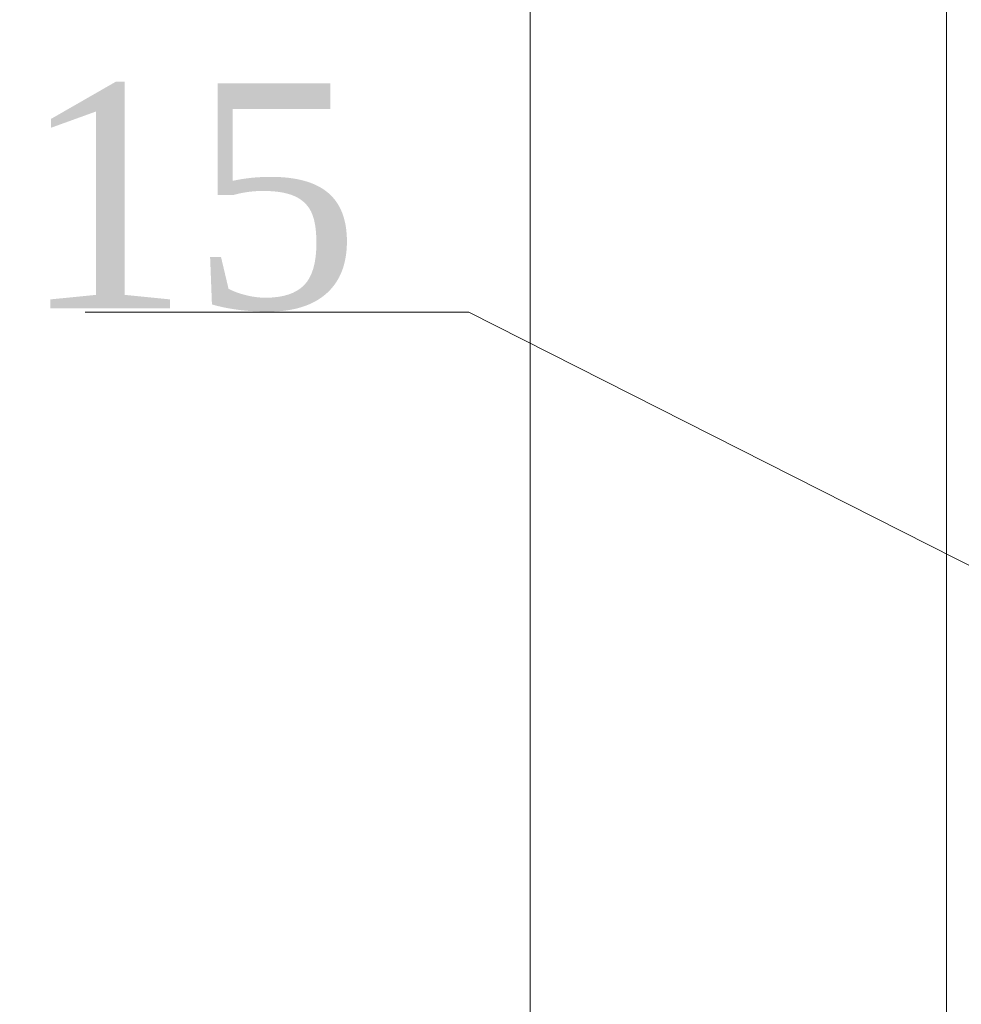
# Model space of a CAD drawing. Header units: centimetres. Extents: x -122 to 72759, y 3298 to 43172.
# Tile 182 of 243: x 31503 to 31558, y 17217 to 17274. Entities that reach past the tile are written whole.
import ezdxf
from ezdxf import colors
from ezdxf.entities.mleader import LeaderData, LeaderLine
from ezdxf.math import Vec2, Vec3

# ---------------------------------------------------------------- set-up
doc = ezdxf.new("R2010")
doc.units = ezdxf.units.CM
doc.header["$MEASUREMENT"] = 0
doc.layers.get('0').update_dxf_attribs({"lineweight": 5})
doc.layers.add('IS_Text_Odbiornikow_Therm', color=7, linetype='Continuous', lineweight=5)
doc.layers.add('ZZZ_Xref', color=7, linetype='Continuous', lineweight=5)
doc.styles.add('IS_KS_wewn_opis', font='ARIALN.TTF', dxfattribs={"width": 0.8, "height": 18})

# ---------------------------------------------------------------- blocks, each defined once
blk = doc.blocks.new('_ClosedBlank')
at = {"color": 0, "linetype": 'ByBlock', "lineweight": -2}
for p, q in [((-1, 0.1667), (0, 0)), ((-1, 0.1667), (-1, -0.1667)), ((0, 0), (-1, -0.1667))]:
    blk.add_line(p, q, dxfattribs=at)

msp = doc.modelspace()

# ---------------------------------------------------------------- linework, layer by layer
at = {"layer": 'ZZZ_Xref'}
msp.add_lwpolyline([(31556.95846, 17128.85237), (31532.9004, 17128.85237), (31532.9004, 17405.29046), (31556.95846, 17405.29046)], close=True, dxfattribs=at)

# ---------------------------------------------------------------- leaders
at = {"layer": 'IS_Text_Odbiornikow_Therm', "lineweight": 5}
ml = msp.add_multileader_mtext('Standard', dxfattribs=at)
ml.set_content('{\\W1;\\fTimes New Roman|b0|i0|c0|p0;15}', color=256, style='IS_KS_wewn_opis')
ml.set_leader_properties(color=256, linetype='ByLayer', lineweight=-1)
ml.set_arrow_properties(name='CLOSEDBLANK')
ml.build(insert=Vec2(0, 0))
ml.multileader.update_dxf_attribs({"text_left_attachment_type": 6, "text_right_attachment_type": 6, "dogleg_length": 5.01811, "arrow_head_size": 6.27263})
ctx = ml.context
ctx.base_point, ctx.char_height, ctx.arrow_head_size, ctx.landing_gap_size, ctx.plane_origin = Vec3(31506.1294, 17257.50953), 13, 6.27263, 1.25453, Vec3(31374.46549, 17122.58153)
ctx.left_attachment, ctx.right_attachment, ctx.text_align_type = 6, 6, 2
notes = []
notes.append((ctx, [(1, (1, 1, 0), (31529.33716, 17257.50953), (-1, 0), 5.01811, [(0, [(31565.9114, 17239.00216)], 0, [])])]))
ctx.mtext.insert, ctx.mtext.alignment, ctx.mtext.flow_direction = Vec3(31523.06453, 17270.73448), 3, 5
for ctx, leaders in notes:
    for number, flags, end, landing, length, lines in leaders:
        leader = LeaderData()
        leader.index, (leader.has_last_leader_line, leader.has_dogleg_vector, leader.attachment_direction) = number, flags
        leader.last_leader_point, leader.dogleg_vector, leader.dogleg_length = Vec3(end), Vec3(landing), length
        for number, points, colour, breaks in lines:
            line = LeaderLine()
            line.index, line.vertices, line.color, line.breaks = number, Vec3.list(points), colors.encode_raw_color(colour), breaks
            leader.lines.append(line)
        ctx.leaders.append(leader)

doc.saveas('drawing.dxf')
